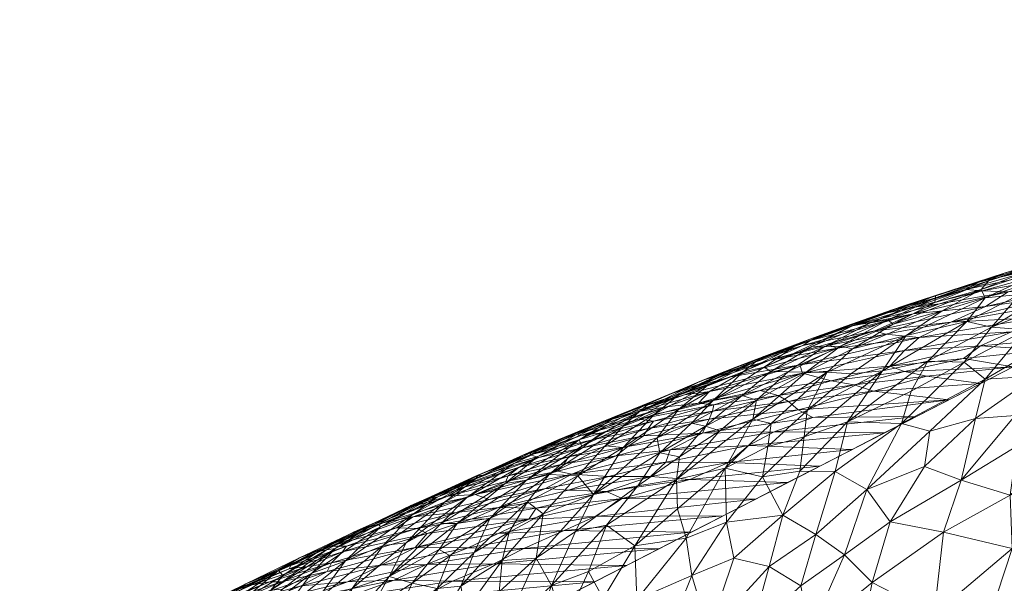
# Model space of a CAD drawing. Header units: millimetres. Extents: x -86 to 86, y 0 to 222.
# Tile 22 of 77: x -70.61 to -68.09, y 81.47 to 82.92. Entities that reach past the tile are written whole.
import ezdxf

# ---------------------------------------------------------------- set-up
doc = ezdxf.new("R2010")
doc.units = ezdxf.units.MM
doc.layers.add('A-GENM', color=13, linetype='Continuous')

# ---------------------------------------------------------------- blocks, each defined once
blk = doc.blocks.new('Model_FFAS1704-101GL0BF0 - Model_FFAS1704-101GL0BF0-430332-Preview')
at = {"layer": 'A-GENM', "lineweight": 9}
mesh = blk.add_polyface(dxfattribs=at)
corners = [(-50, 82.9163, -94.0929), (-58.4509, 82.9081, -93.8911), (-62.5332, 82.8681, -92.8983), (-65.1279, 82.7383, -89.6781), (-67.9837, 82.0689, -73.0659), (-70.6282, 80.7111, -39.3748), (-71.5565, 79.3497, -5.5958), (-71.0874, 78.6695, 11.2838), (-67.7338, 78.3646, 18.8487), (-59.9801, 78.2414, 21.9059), (-43.0921, 78.2284, 22.228), (-34.8571, 78.2977, 20.5077), (-29.5544, 78.5479, 14.3007), (-28.572, 79.9063, -19.4063), (-33.9624, 82.6196, -86.7308), (-36.9746, 82.8548, -92.5672), (-43.4066, 82.913, -94.0111)]
mesh.append_faces([[corners[k] for k in face] for face in [(12, 10, 11)]], dxfattribs={"vtx0": -1})
mesh.append_faces([[corners[k] for k in face] for face in [(1, 3, 0), (13, 6, 12)]], dxfattribs={"vtx0": -1, "vtx1": -1})
mesh.append_faces([[corners[k] for k in face] for face in [(0, 4, 14), (6, 10, 12)]], dxfattribs={"vtx0": -1, "vtx1": -1, "vtx2": -1})
mesh.append_faces([[corners[k] for k in face] for face in [(0, 3, 4), (13, 5, 6), (6, 9, 10), (5, 13, 14)]], dxfattribs={"vtx0": -1, "vtx2": -1})
mesh.append_faces([[corners[k] for k in face] for face in [(8, 9, 7)]], dxfattribs={"vtx1": -1})
mesh.append_faces([[corners[k] for k in face] for face in [(16, 0, 14), (4, 5, 14), (6, 7, 9)]], dxfattribs={"vtx1": -1, "vtx2": -1})
mesh.append_faces([[corners[k] for k in face] for face in [(1, 2, 3), (14, 15, 16)]], dxfattribs={"vtx2": -1})
mesh = blk.add_polyface(dxfattribs=at)
corners = [(-68.1378, 82.2034, -82.3864), (-67.9416, 82.2712, -83.3768), (-68.0495, 82.2116, -83.2038), (-67.7236, 82.369, -83.2637), (-67.9521, 82.2899, -82.7805), (-67.97, 82.2962, -82.1747), (-67.7297, 82.3693, -82.536), (-67.9406, 82.3106, -81.7506), (-68.1484, 82.2248, -81.7722), (-68.0152, 82.2865, -80.4844), (-68.0891, 82.2662, -80.8079), (-68.2657, 82.2096, -79.6906), (-68.1297, 82.247, -81.2384), (-67.7864, 82.3498, -81.6502), (-67.881, 82.2694, -78.5619), (-68.1456, 82.2214, -78.0079), (-68.0794, 82.2188, -77.5148), (-68.3203, 82.179, -77.5387), (-68.2549, 82.1878, -77.2993), (-67.9623, 82.206, -76.7379), (-68.2266, 82.1408, -75.3457), (-67.897, 82.199, -76.4341), (-68.1374, 82.1813, -76.4101), (-67.8701, 82.2399, -77.5841), (-68.0024, 82.1528, -75.2659), (-67.9198, 82.2079, -84.3786), (-68.1218, 82.1284, -83.4162), (-67.946, 82.2351, -83.8783), (-68.248, 82.1695, -81.6723), (-67.7819, 82.3395, -83.67), (-68.2659, 82.2028, -80.3656), (-68.1555, 82.2433, -79.5815), (-67.9927, 82.2814, -79.7158), (-67.736, 82.3485, -81.0135), (-67.9373, 82.2783, -79.1425), (-68.1878, 82.2245, -78.6151), (-67.7044, 82.2823, -78.5592), (-68.323, 82.1619, -76.638), (-68.2674, 82.1915, -80.8442), (-67.8625, 82.1867, -84.9635), (-68.0327, 82.1208, -84.1698), (-68.1851, 82.1428, -82.7209), (-67.7958, 82.2807, -84.6343), (-67.799, 82.3071, -84.2263), (-68.3791, 82.1716, -78.4452), (-68.3406, 82.1066, -81.5633)]
mesh.append_faces([[corners[k] for k in face] for face in [(0, 1, 2), (3, 4, 5), (6, 5, 7), (5, 4, 8), (9, 10, 11), (12, 5, 8), (10, 9, 13), (14, 15, 16), (17, 18, 15), (19, 20, 21), (22, 23, 16), (24, 21, 20), (4, 0, 8), (25, 26, 27), (27, 2, 1), (0, 4, 1), (28, 8, 0), (29, 1, 4), (7, 5, 12), (10, 7, 12), (7, 10, 13), (12, 30, 10), (10, 30, 11), (9, 31, 32), (32, 33, 9), (31, 9, 11), (34, 35, 15), (35, 34, 32), (34, 15, 14), (31, 35, 32), (15, 18, 16), (14, 16, 36), (22, 16, 37), (36, 16, 23), (38, 30, 12), (8, 38, 12), (19, 23, 22), (20, 19, 22), (25, 39, 40), (26, 41, 2), (42, 25, 27), (1, 43, 27), (35, 31, 44), (35, 17, 15), (16, 18, 37), (0, 45, 28), (26, 2, 27), (0, 2, 41)]], dxfattribs={"vtx0": -1, "vtx1": -1, "vtx2": -1})
mesh = blk.add_polyface(dxfattribs=at)
corners = [(-68.2854, 82.0407, -82.694), (-68.4909, 81.8849, -81.8491), (-68.4012, 82.016, -81.851), (-68.3791, 82.1716, -78.4452), (-68.3439, 82.1837, -79.0216), (-68.4751, 82.1334, -78.7182), (-68.5377, 82.082, -74.7148), (-68.3938, 82.1101, -74.9377), (-68.4213, 82.119, -75.4582), (-68.3447, 82.068, -73.3652), (-68.6068, 82.0101, -72.2992), (-68.3824, 82.0283, -72.2651), (-68.5334, 81.9907, -71.4503), (-68.3448, 82.014, -71.8135), (-68.1499, 82.0802, -73.4266), (-68.5509, 82.0775, -79.3044), (-68.4325, 82.1394, -79.5421), (-68.3878, 82.1467, -80.1625), (-68.5091, 82.079, -79.9113), (-68.483, 82.0088, -81.1234), (-68.3406, 82.1066, -81.5633), (-68.5432, 82.0127, -80.4493), (-68.4785, 82.0724, -80.4341), (-68.5861, 82.0935, -76.1191), (-68.323, 82.1619, -76.638), (-68.4822, 82.1304, -76.8824), (-68.6062, 82.0811, -75.5187), (-68.3203, 82.179, -77.5387), (-68.1878, 82.2245, -78.6151), (-68.3918, 82.1639, -77.7686), (-68.4953, 82.131, -77.7454), (-68.2266, 82.1408, -75.3457), (-68.3073, 82.1014, -74.3108), (-68.1374, 82.1813, -76.4101), (-68.6137, 82.0315, -73.1172), (-68.518, 82.0745, -74.2474), (-68.3739, 82.136, -80.664), (-68.2659, 82.2028, -80.3656), (-68.1851, 82.1428, -82.7209), (-68.248, 82.1695, -81.6723), (-68.1484, 82.2248, -81.7722), (-68.2674, 82.1915, -80.8442), (-68.2657, 82.2096, -79.6906), (-68.3278, 81.9637, -82.795), (-68.1923, 82.0382, -83.4584), (-68.1555, 82.2433, -79.5815), (-68.2549, 82.1878, -77.2993), (-68.194, 82.0474, -72.5814), (-68.4743, 81.9803, -71.0391), (-68.2875, 82.0025, -71.4583), (-68.4244, 81.9641, -70.538), (-68.1489, 81.984, -70.9602)]
mesh.append_faces([[corners[k] for k in face] for face in [(0, 1, 2), (3, 4, 5), (6, 7, 8), (9, 10, 11), (12, 13, 11), (9, 11, 14), (15, 16, 17), (17, 18, 15), (2, 19, 20), (21, 22, 20), (23, 24, 25), (24, 26, 8), (27, 28, 29), (29, 3, 30), (31, 7, 32), (31, 33, 8), (24, 8, 33), (32, 34, 9), (34, 32, 35), (18, 36, 22), (37, 17, 16), (20, 38, 2), (39, 36, 40), (41, 40, 36), (5, 42, 16), (17, 41, 36), (42, 37, 16), (29, 28, 3), (18, 17, 36), (22, 36, 39), (37, 41, 17), (27, 29, 25), (43, 0, 44), (38, 0, 2), (4, 45, 42), (46, 25, 24), (25, 46, 27), (11, 13, 47), (13, 12, 48), (49, 13, 48), (48, 50, 49), (51, 49, 50), (7, 6, 35), (32, 7, 35), (8, 7, 31), (20, 19, 21), (39, 20, 22), (45, 4, 3), (42, 5, 4)]], dxfattribs={"vtx0": -1, "vtx1": -1, "vtx2": -1})
mesh = blk.add_polyface(dxfattribs=at)
corners = [(-67.5006, 81.9145, -87.6769), (-67.4033, 81.8419, -88.1652), (-67.6587, 81.8094, -87.1315), (-67.3948, 82.1605, -87.6304), (-67.5282, 82.0062, -87.4051), (-67.5686, 82.1139, -86.9636), (-68.0615, 81.9018, -84.8622), (-68.2, 81.7358, -84.3629), (-68.1631, 81.8939, -84.2396), (-67.8363, 82.0439, -85.7809), (-68.0082, 82.0028, -84.8903), (-67.9702, 82.0927, -84.7665), (-67.7927, 82.1697, -85.5227), (-67.8625, 82.1867, -84.9635), (-68.0024, 82.1528, -75.2659), (-68.0703, 82.1158, -74.3188), (-67.6267, 82.1525, -75.1425), (-68.1499, 82.0802, -73.4266), (-68.3447, 82.068, -73.3652), (-68.0663, 82.0264, -72.0131), (-68.2875, 82.0025, -71.4583), (-68.1489, 81.984, -70.9602), (-68.2266, 82.1408, -75.3457), (-68.3073, 82.1014, -74.3108), (-68.1383, 81.9951, -84.0579), (-68.353, 81.8814, -82.9524), (-68.1923, 82.0382, -83.4584), (-67.9389, 81.9354, -85.5034), (-68.0327, 82.1208, -84.1698), (-68.2854, 82.0407, -82.694), (-68.1851, 82.1428, -82.7209), (-68.1218, 82.1284, -83.4162), (-68.1378, 82.2034, -82.3864), (-68.3406, 82.1066, -81.5633), (-67.7291, 81.893, -86.6872), (-67.7803, 81.9717, -86.2789), (-68.0571, 81.8231, -85.0656), (-67.8957, 81.8606, -85.9), (-67.8052, 82.1107, -74.1042), (-67.9837, 82.0689, -73.0659), (-68.3824, 82.0283, -72.2651), (-68.194, 82.0474, -72.5814), (-67.5351, 82.1872, -86.8817), (-67.7009, 82.1575, -86.1238), (-68.28, 81.8617, -83.5446), (-67.9198, 82.2079, -84.3786), (-68.3448, 82.014, -71.8135)]
mesh.append_faces([[corners[k] for k in face] for face in [(19, 20, 21), (38, 17, 39)]], dxfattribs={"vtx0": -1, "vtx1": -1})
mesh.append_faces([[corners[k] for k in face] for face in [(0, 1, 2), (3, 4, 5), (6, 7, 8), (9, 10, 11), (12, 11, 13), (14, 15, 16), (17, 15, 18), (14, 22, 23), (23, 18, 15), (24, 25, 26), (27, 10, 9), (24, 26, 28), (29, 30, 31), (11, 28, 13), (32, 30, 33), (34, 4, 0), (5, 4, 35), (5, 35, 9), (36, 27, 37), (23, 15, 14), (17, 38, 15), (17, 40, 41), (3, 5, 42), (9, 12, 43), (12, 9, 11), (24, 11, 10), (11, 24, 28), (10, 8, 24), (44, 24, 8), (31, 28, 26), (29, 31, 26), (10, 27, 6), (31, 45, 28), (5, 43, 42), (19, 46, 20), (19, 41, 46), (17, 41, 39), (5, 9, 43), (27, 9, 35), (37, 27, 35), (27, 36, 6), (34, 37, 35), (4, 34, 35), (10, 6, 8), (34, 0, 2)]], dxfattribs={"vtx0": -1, "vtx1": -1, "vtx2": -1})
mesh.append_faces([[corners[k] for k in face] for face in [(41, 19, 39)]], dxfattribs={"vtx0": -1, "vtx2": -1})
mesh.append_faces([[corners[k] for k in face] for face in [(38, 16, 15)]], dxfattribs={"vtx1": -1, "vtx2": -1})
mesh = blk.add_polyface(dxfattribs=at)
corners = [(-68.6907, 82.0436, -74.3995), (-68.4213, 82.119, -75.4582), (-68.6062, 82.0811, -75.5187), (-68.518, 82.0745, -74.2474), (-68.7908, 82.0005, -73.2399), (-68.6137, 82.0315, -73.1172), (-68.8587, 81.9934, -74.4611), (-68.7278, 82.0436, -75.3907), (-68.5861, 82.0935, -76.1191), (-68.778, 82.0253, -75.6694), (-68.6068, 82.0101, -72.2992), (-68.3447, 82.068, -73.3652), (-68.4822, 82.1304, -76.8824), (-68.3918, 82.1639, -77.7686), (-68.5882, 82.0973, -77.0501), (-68.9406, 81.9588, -73.3567), (-68.5377, 82.082, -74.7148), (-68.8669, 81.9902, -74.9413), (-68.9096, 81.9546, -72.2294), (-68.8457, 81.9629, -71.9153), (-68.7153, 81.9653, -71.2002), (-68.5334, 81.9907, -71.4503), (-68.5091, 82.079, -79.9113), (-68.5977, 82.0123, -79.8182), (-68.6439, 82.0134, -79.2036), (-68.7249, 81.9409, -79.1474), (-68.6882, 82.0141, -78.5428), (-68.7053, 82.0254, -77.9702), (-68.5808, 82.0791, -78.7159), (-68.4751, 82.1334, -78.7182), (-68.6279, 82.0782, -77.5103), (-68.3791, 82.1716, -78.4452), (-68.836, 81.9398, -77.6863), (-68.4325, 82.1394, -79.5421), (-68.5509, 82.0775, -79.3044), (-68.7588, 82.0136, -77.2556), (-68.8493, 81.9795, -76.4532), (-68.7235, 82.042, -76.7546), (-68.7058, 82.0528, -76.3517), (-68.4785, 82.0724, -80.4341), (-68.5432, 82.0127, -80.4493), (-68.7611, 81.9528, -78.5401), (-68.4953, 82.131, -77.7454), (-68.9246, 81.9533, -75.6451), (-68.3824, 82.0283, -72.2651), (-68.323, 82.1619, -76.638)]
mesh.append_faces([[corners[k] for k in face] for face in [(0, 1, 2), (3, 4, 5), (0, 2, 6), (7, 8, 9), (5, 10, 11), (12, 13, 14), (0, 15, 4), (3, 0, 4), (0, 16, 1), (9, 17, 7), (4, 18, 5), (10, 5, 19), (10, 20, 21), (22, 23, 24), (25, 24, 23), (26, 27, 28), (29, 30, 31), (26, 32, 27), (28, 33, 34), (35, 36, 37), (27, 30, 29), (38, 14, 37), (23, 39, 40), (22, 24, 34), (26, 34, 24), (34, 26, 28), (24, 41, 26), (27, 29, 28), (33, 28, 29), (22, 39, 23), (13, 42, 14), (37, 14, 30), (12, 14, 38), (43, 9, 38), (35, 37, 30), (43, 38, 37), (38, 9, 8), (10, 21, 44), (5, 18, 19), (7, 6, 2), (6, 7, 17), (8, 7, 2), (45, 8, 2), (8, 12, 38), (0, 3, 16), (30, 27, 35), (35, 27, 32), (31, 30, 42), (30, 14, 42)]], dxfattribs={"vtx0": -1, "vtx1": -1, "vtx2": -1})
mesh = blk.add_polyface(dxfattribs=at)
corners = [(-68.8556, 81.8744, -78.2844), (-68.9222, 81.7958, -78.2027), (-68.9731, 81.8062, -77.5242), (-68.9406, 81.9588, -73.3567), (-68.8587, 81.9934, -74.4611), (-69.0812, 81.9006, -73.4249), (-68.8187, 81.8621, -78.8305), (-68.8372, 81.9123, -69.8814), (-69.0024, 81.8686, -69.1268), (-68.8465, 81.8923, -69.2498), (-68.9893, 81.8869, -69.7647), (-68.8343, 81.9287, -70.4462), (-69.0265, 81.8925, -70.3375), (-68.9796, 81.8447, -77.0338), (-69.1428, 81.6988, -76.3792), (-68.9985, 81.9337, -74.3001), (-69.1986, 81.7512, -65.9068), (-68.9573, 81.782, -66.1755), (-68.9461, 81.8136, -67.0789), (-68.6794, 81.8595, -67.9542), (-68.8633, 81.8565, -68.1719), (-68.8738, 81.9328, -70.8316), (-68.7908, 82.0005, -73.2399), (-69.0179, 81.9243, -72.2645), (-68.9556, 81.9234, -71.1059), (-68.7453, 81.8248, -67.0841), (-68.7964, 81.7813, -65.9705), (-68.6907, 82.0436, -74.3995), (-68.8669, 81.9902, -74.9413), (-69.0261, 81.9108, -74.7949), (-68.9246, 81.9533, -75.6451), (-68.8493, 81.9795, -76.4532), (-68.9862, 81.9046, -75.8998), (-69.1148, 81.886, -71.5717), (-68.9096, 81.9546, -72.2294), (-68.7588, 82.0136, -77.2556), (-68.9246, 81.9169, -76.7188), (-68.836, 81.9398, -77.6863), (-68.8919, 81.8821, -77.7418), (-69.0665, 81.8195, -76.1478), (-68.7345, 81.8921, -79.5058), (-68.9302, 81.7372, -78.5002), (-68.7611, 81.9528, -78.5401), (-69.0674, 81.8735, -75.1173), (-68.778, 82.0253, -75.6694), (-68.7235, 82.042, -76.7546), (-69.0845, 81.7983, -67.0258), (-69.0549, 81.8224, -67.7232), (-69.0147, 81.8496, -68.4897), (-68.8457, 81.9629, -71.9153), (-69.0312, 81.9108, -71.4616)]
mesh.append_faces([[corners[k] for k in face] for face in [(0, 1, 2), (3, 4, 5), (0, 6, 1), (7, 8, 9), (10, 11, 12), (13, 2, 14), (15, 5, 4), (16, 17, 18), (19, 20, 18), (12, 11, 21), (22, 3, 23), (24, 12, 21), (25, 18, 17), (25, 17, 26), (3, 27, 4), (28, 29, 15), (30, 31, 32), (23, 33, 34), (35, 36, 31), (35, 37, 36), (0, 2, 38), (37, 13, 36), (39, 36, 13), (36, 39, 32), (40, 41, 6), (1, 6, 41), (13, 37, 38), (42, 0, 38), (30, 43, 29), (29, 44, 30), (30, 32, 43), (36, 32, 31), (13, 38, 2), (42, 38, 37), (45, 31, 30), (18, 20, 46), (47, 46, 20), (20, 48, 47), (9, 8, 48), (10, 8, 7), (20, 9, 48), (11, 10, 7), (24, 21, 49), (50, 24, 49), (34, 50, 49), (50, 34, 33), (22, 23, 34), (28, 15, 4), (29, 28, 44)]], dxfattribs={"vtx0": -1, "vtx1": -1, "vtx2": -1})
mesh = blk.add_polyface(dxfattribs=at)
corners = [(-68.5948, 81.9143, -80.7591), (-68.4012, 82.016, -81.851), (-68.6026, 81.8468, -81.0715), (-68.3969, 81.8567, -67.8017), (-68.7453, 81.8248, -67.0841), (-68.4795, 81.8143, -66.7489), (-68.8465, 81.8923, -69.2498), (-68.8633, 81.8565, -68.1719), (-68.6176, 81.9165, -69.4489), (-68.8343, 81.9287, -70.4462), (-68.6694, 81.953, -70.6373), (-68.7153, 81.9653, -71.2002), (-68.6423, 81.9377, -70.1029), (-68.4244, 81.9641, -70.538), (-68.4743, 81.9803, -71.0391), (-68.5334, 81.9907, -71.4503), (-68.58, 81.8964, -68.8574), (-68.2316, 81.9416, -69.9074), (-68.8372, 81.9123, -69.8814), (-68.4909, 81.8849, -81.8491), (-68.6794, 81.8595, -67.9542), (-68.3142, 81.8991, -68.8545), (-68.9461, 81.8136, -67.0789), (-68.8738, 81.9328, -70.8316), (-68.6068, 82.0101, -72.2992), (-68.8457, 81.9629, -71.9153), (-68.1489, 81.984, -70.9602), (-68.353, 81.8814, -82.9524), (-68.5228, 81.7577, -82.0695), (-68.696, 81.8219, -80.3494), (-68.6875, 81.8812, -80.0758), (-68.5432, 82.0127, -80.4493), (-68.483, 82.0088, -81.1234), (-68.7249, 81.9409, -79.1474), (-68.8187, 81.8621, -78.8305), (-68.8556, 81.8744, -78.2844), (-68.7345, 81.8921, -79.5058), (-68.5977, 82.0123, -79.8182), (-68.7611, 81.9528, -78.5401), (-68.836, 81.9398, -77.6863), (-68.6882, 82.0141, -78.5428), (-68.6439, 82.0134, -79.2036), (-68.1923, 82.0382, -83.4584), (-68.3278, 81.9637, -82.795), (-68.28, 81.8617, -83.5446), (-68.4414, 81.7117, -82.7948), (-68.2854, 82.0407, -82.694), (-68.6135, 81.7592, -81.3382), (-68.8048, 81.7666, -79.6002), (-68.1383, 81.9951, -84.0579)]
mesh.append_faces([[corners[k] for k in face] for face in [(3, 4, 5), (21, 20, 3), (26, 13, 17)]], dxfattribs={"vtx0": -1, "vtx1": -1})
mesh.append_faces([[corners[k] for k in face] for face in [(0, 1, 2), (6, 7, 8), (9, 10, 11), (12, 13, 14), (14, 15, 10), (16, 17, 8), (18, 6, 12), (1, 19, 2), (3, 20, 4), (16, 20, 21), (7, 20, 16), (22, 4, 20), (23, 24, 25), (7, 16, 8), (27, 28, 19), (29, 0, 2), (0, 30, 31), (0, 32, 1), (33, 34, 35), (31, 36, 37), (33, 37, 36), (34, 33, 36), (38, 33, 35), (39, 40, 38), (33, 38, 41), (29, 30, 0), (42, 27, 43), (27, 44, 45), (27, 19, 43), (19, 46, 43), (12, 14, 10), (6, 8, 12), (8, 17, 13), (8, 13, 12), (10, 9, 18), (9, 11, 23), (12, 10, 18), (11, 10, 15), (24, 23, 11), (47, 2, 19), (30, 48, 36), (48, 30, 29), (31, 30, 36), (0, 31, 32), (49, 44, 27)]], dxfattribs={"vtx0": -1, "vtx1": -1, "vtx2": -1})
mesh.append_faces([[corners[k] for k in face] for face in [(16, 21, 17)]], dxfattribs={"vtx0": -1, "vtx2": -1})
mesh = blk.add_polyface(dxfattribs=at)
corners = [(-69.0665, 81.8195, -76.1478), (-69.1126, 81.8236, -75.3772), (-68.9862, 81.9046, -75.8998), (-69.2828, 81.7938, -68.3265), (-69.3053, 81.8011, -69.3215), (-69.4267, 81.7482, -68.1456), (-68.9893, 81.8869, -69.7647), (-69.1214, 81.857, -69.6226), (-69.1462, 81.8394, -69.0204), (-68.9556, 81.9234, -71.1059), (-69.0312, 81.9108, -71.4616), (-69.1852, 81.8537, -70.5981), (-69.1731, 81.8226, -74.3207), (-69.3146, 81.7356, -73.5366), (-69.1798, 81.8393, -73.6772), (-69.3039, 81.8062, -69.8713), (-69.1753, 81.8505, -70.0675), (-69.0812, 81.9006, -73.4249), (-69.2856, 81.7963, -72.5824), (-69.1506, 81.8736, -72.4105), (-68.9406, 81.9588, -73.3567), (-69.3336, 81.7687, -67.6413), (-69.2073, 81.7953, -67.6011), (-69.1711, 81.8186, -68.3007), (-69.2345, 81.7588, -66.3508), (-69.0845, 81.7983, -67.0258), (-69.2179, 81.7774, -66.9567), (-69.0024, 81.8686, -69.1268), (-69.4462, 81.738, -70.3559), (-69.3221, 81.8005, -70.5174), (-69.2314, 81.8398, -71.3631), (-69.0549, 81.8224, -67.7232), (-69.3469, 81.7788, -71.5438), (-68.9985, 81.9337, -74.3001), (-69.0179, 81.9243, -72.2645), (-69.0674, 81.8735, -75.1173), (-69.2565, 81.7507, -74.2526), (-69.1148, 81.886, -71.5717), (-69.0261, 81.9108, -74.7949), (-69.1831, 81.7469, -75.4053), (-68.9796, 81.8447, -77.0338), (-69.1428, 81.6988, -76.3792), (-69.1986, 81.7512, -65.9068), (-68.9461, 81.8136, -67.0789), (-69.0147, 81.8496, -68.4897), (-69.0265, 81.8925, -70.3375), (-69.3697, 81.7271, -72.7043)]
mesh.append_faces([[corners[k] for k in face] for face in [(0, 1, 2), (3, 4, 5), (6, 7, 8), (9, 10, 11), (12, 13, 14), (15, 4, 16), (17, 18, 19), (17, 19, 20), (21, 22, 23), (24, 25, 26), (8, 23, 27), (27, 6, 8), (15, 16, 11), (28, 29, 30), (25, 31, 26), (19, 32, 30), (32, 19, 18), (17, 33, 14), (34, 19, 30), (19, 34, 20), (35, 1, 36), (17, 14, 18), (37, 11, 10), (12, 14, 38), (39, 1, 0), (40, 41, 0), (37, 29, 11), (3, 21, 23), (35, 12, 38), (2, 1, 35), (36, 12, 35), (26, 31, 22), (25, 42, 43), (44, 23, 22), (44, 22, 31), (27, 23, 44), (3, 23, 8), (4, 3, 8), (7, 6, 45), (16, 9, 11), (16, 7, 45), (4, 8, 7), (7, 16, 4), (9, 16, 45), (29, 15, 11), (14, 46, 18), (14, 33, 38), (34, 30, 37), (37, 30, 29)]], dxfattribs={"vtx0": -1, "vtx1": -1, "vtx2": -1})
mesh = blk.add_polyface(dxfattribs=at)
corners = [(-68.6448, 81.7294, -64.6432), (-69.069, 81.6884, -63.7281), (-68.7274, 81.687, -63.5903), (-68.4795, 81.8143, -66.7489), (-68.7964, 81.7813, -65.9705), (-68.5621, 81.7718, -65.696), (-68.7829, 81.5355, -80.5469), (-68.6919, 81.5144, -81.3105), (-68.8468, 81.3452, -80.3265), (-68.5228, 81.7577, -82.0695), (-68.6568, 81.6462, -81.3183), (-68.6135, 81.7592, -81.3382), (-68.8956, 81.7377, -64.8917), (-68.7453, 81.8248, -67.0841), (-68.6112, 81.4646, -81.989), (-68.7379, 81.3505, -81.1725), (-68.3818, 81.629, -83.3648), (-68.4989, 81.5444, -82.6869), (-68.4414, 81.7117, -82.7948), (-68.3971, 81.1695, -83.6273), (-68.2687, 81.3913, -84.3237), (-68.194, 81.1704, -84.8406), (-68.8519, 81.1878, -80.4237), (-68.5725, 81.5963, -82.0731), (-68.7092, 81.7442, -80.5783), (-68.8048, 81.7666, -79.6002), (-68.9302, 81.7372, -78.5002), (-68.7345, 81.8921, -79.5058), (-68.4615, 81.3089, -83.1592), (-68.245, 81.6021, -84.2813), (-68.428, 81.4737, -83.2538), (-68.2, 81.7358, -84.3629), (-68.7402, 81.1908, -81.2727), (-68.8014, 81.6277, -80.1653), (-68.5882, 81.3431, -82.274), (-68.353, 81.8814, -82.9524), (-68.2937, 81.7711, -83.6871), (-68.5244, 81.1401, -82.8101), (-68.6449, 81.1105, -81.992), (-68.6026, 81.8468, -81.0715), (-68.4909, 81.8849, -81.8491), (-68.696, 81.8219, -80.3494), (-68.28, 81.8617, -83.5446)]
mesh.append_faces([[corners[k] for k in face] for face in [(0, 1, 2), (3, 4, 5), (5, 12, 0)]], dxfattribs={"vtx0": -1, "vtx1": -1})
mesh.append_faces([[corners[k] for k in face] for face in [(6, 7, 8), (9, 10, 11), (5, 4, 12), (13, 4, 3), (14, 15, 7), (7, 6, 10), (16, 17, 18), (19, 20, 21), (22, 8, 15), (23, 17, 14), (24, 11, 10), (25, 26, 27), (28, 20, 19), (29, 20, 30), (16, 29, 30), (29, 16, 31), (32, 22, 15), (25, 24, 33), (9, 18, 23), (9, 23, 10), (7, 10, 23), (10, 6, 33), (14, 17, 34), (8, 7, 15), (35, 18, 9), (16, 18, 36), (16, 36, 31), (17, 16, 30), (17, 30, 34), (18, 17, 23), (37, 28, 19), (32, 34, 38), (15, 14, 34), (7, 23, 14), (39, 11, 24), (40, 9, 11), (34, 32, 15), (38, 34, 37), (28, 34, 30), (34, 28, 37), (20, 28, 30), (10, 33, 24), (41, 39, 24), (24, 25, 41), (18, 42, 36)]], dxfattribs={"vtx0": -1, "vtx1": -1, "vtx2": -1})
mesh = blk.add_polyface(dxfattribs=at)
corners = [(-67.9771, 81.4743, -85.9003), (-68.0691, 81.5609, -85.3489), (-67.8423, 81.5838, -86.4981), (-68.3657, 81.0197, -83.8411), (-68.0965, 80.8862, -84.2581), (-68.2112, 80.8581, -83.5583), (-67.4392, 81.5003, -88.2645), (-67.3335, 81.3011, -88.7364), (-67.5964, 81.2318, -87.7118), (-67.6986, 81.4296, -87.2354), (-67.8168, 81.2456, -86.7606), (-67.6587, 81.8094, -87.1315), (-67.5768, 81.6485, -87.631), (-68.245, 81.6021, -84.2813), (-68.2687, 81.3913, -84.3237), (-68.194, 81.1704, -84.8406), (-67.9818, 80.9144, -84.9579), (-68.1496, 78.352, 18.9419), (-68.0298, 78.3641, 18.8114), (-68.5563, 78.3787, 18.3887), (-68.153, 78.4027, 17.9031), (-67.9101, 81.7468, -85.9995), (-67.7291, 81.893, -86.6872), (-67.8957, 81.8606, -85.9), (-68.0738, 81.697, -85.1749), (-68.0571, 81.8231, -85.0656), (-67.4033, 81.8419, -88.1652), (-67.8608, 81.4081, -86.5083), (-67.9937, 81.3173, -85.8853), (-67.9713, 81.1324, -86.0344), (-67.4083, 81.055, -88.4567), (-67.523, 81.0268, -87.7569), (-67.6377, 80.9987, -87.0571), (-67.7524, 80.9706, -86.3574), (-67.8671, 80.9425, -85.6576), (-68.1266, 81.3839, -85.1493), (-68.28, 81.8617, -83.5446), (-68.1631, 81.8939, -84.2396), (-68.2937, 81.7711, -83.6871), (-67.7338, 78.3646, 18.8487), (-68.2, 81.7358, -84.3629), (-68.0615, 81.9018, -84.8622)]
mesh.append_faces([[corners[k] for k in face] for face in [(4, 15, 16), (33, 10, 32), (20, 18, 39), (32, 8, 31)]], dxfattribs={"vtx0": -1, "vtx1": -1})
mesh.append_faces([[corners[k] for k in face] for face in [(0, 1, 2), (6, 7, 8), (9, 8, 10), (11, 12, 2), (13, 1, 14), (17, 18, 19), (18, 20, 19), (15, 4, 3), (11, 2, 21), (22, 21, 23), (23, 24, 25), (12, 11, 26), (12, 6, 9), (2, 12, 9), (0, 27, 28), (2, 1, 21), (8, 9, 6), (29, 15, 28), (24, 21, 1), (28, 10, 29), (10, 28, 27), (8, 32, 10), (10, 33, 29), (29, 34, 15), (15, 14, 35), (1, 0, 35), (36, 37, 38), (23, 21, 24), (21, 22, 11), (40, 41, 25), (27, 2, 9), (35, 0, 28), (15, 35, 28), (1, 35, 14), (2, 27, 0), (10, 27, 9), (1, 13, 24), (40, 24, 13), (37, 40, 38), (24, 40, 25)]], dxfattribs={"vtx0": -1, "vtx1": -1, "vtx2": -1})
mesh.append_faces([[corners[k] for k in face] for face in [(3, 4, 5), (8, 30, 31), (15, 34, 16)]], dxfattribs={"vtx0": -1, "vtx2": -1})
mesh.append_faces([[corners[k] for k in face] for face in [(33, 34, 29)]], dxfattribs={"vtx1": -1, "vtx2": -1})
mesh = blk.add_polyface(dxfattribs=at)
corners = [(-69.5253, 81.6791, -70.6109), (-69.3469, 81.7788, -71.5438), (-69.4676, 81.6917, -71.5593), (-69.4464, 81.6994, -65.5066), (-69.4105, 81.6866, -64.6948), (-69.1986, 81.7512, -65.9068), (-69.6058, 81.6415, -64.4957), (-69.2856, 81.7963, -72.5824), (-69.4458, 81.7458, -69.0536), (-69.3053, 81.8011, -69.3215), (-69.3039, 81.8062, -69.8713), (-69.2178, 81.6066, -61.6758), (-69.3871, 81.5992, -61.7267), (-69.4647, 81.5627, -60.8294), (-69.5693, 81.5988, -62.3762), (-69.6, 81.5634, -61.2922), (-69.3086, 81.6356, -62.624), (-69.4541, 81.6363, -63.1151), (-69.2898, 81.664, -63.4267), (-69.495, 81.6528, -63.9479), (-69.4267, 81.7482, -68.1456), (-69.3615, 81.7467, -66.8483), (-69.3336, 81.7687, -67.6413), (-69.4778, 81.7166, -66.8834), (-69.6079, 81.6467, -69.5908), (-69.4462, 81.738, -70.3559), (-69.6185, 81.6651, -66.6217), (-69.4999, 81.7153, -67.3832), (-69.3868, 81.666, -63.8278), (-69.2661, 81.7141, -64.942), (-69.5701, 81.689, -68.2658), (-69.5613, 81.6892, -68.9167), (-69.3697, 81.7271, -72.7043), (-69.4079, 81.6384, -73.4354), (-69.5104, 81.5421, -72.9353), (-69.5392, 81.5577, -72.3929), (-69.493, 81.6246, -72.313), (-69.3146, 81.7356, -73.5366), (-69.3221, 81.8005, -70.5174), (-69.4396, 81.7477, -69.6684), (-69.2314, 81.8398, -71.3631), (-69.312, 81.6798, -74.3509), (-69.4487, 81.5506, -73.6834), (-69.3591, 81.6021, -74.4396), (-69.5958, 81.6118, -63.041), (-69.5169, 81.6944, -66.1631), (-69.2828, 81.7938, -68.3265), (-69.3674, 81.7327, -66.2558), (-69.6117, 81.6706, -67.3907), (-69.2345, 81.7588, -66.3508), (-69.5438, 81.6923, -69.4787), (-69.5334, 81.6249, -71.6382)]
mesh.append_faces([[corners[k] for k in face] for face in [(0, 1, 2), (3, 4, 5), (6, 4, 3), (2, 1, 7), (8, 9, 10), (11, 12, 13), (14, 15, 16), (17, 16, 18), (6, 19, 4), (16, 15, 12), (15, 13, 12), (20, 9, 8), (21, 22, 23), (0, 24, 25), (26, 23, 27), (17, 18, 28), (29, 4, 19), (30, 8, 31), (32, 2, 7), (33, 34, 35), (0, 25, 1), (36, 32, 37), (38, 25, 39), (1, 25, 40), (33, 41, 42), (34, 33, 42), (36, 37, 33), (10, 38, 39), (33, 35, 36), (42, 41, 43), (19, 44, 28), (21, 23, 45), (22, 46, 27), (47, 45, 3), (22, 27, 23), (48, 27, 20), (45, 47, 21), (3, 49, 47), (27, 46, 20), (8, 10, 39), (31, 8, 39), (20, 8, 30), (50, 31, 39), (25, 50, 39), (29, 19, 28), (44, 17, 28), (16, 17, 14), (32, 51, 2), (32, 36, 51)]], dxfattribs={"vtx0": -1, "vtx1": -1, "vtx2": -1})
mesh = blk.add_polyface(dxfattribs=at)
corners = [(-69.2719, 81.6497, -75.171), (-69.1428, 81.6988, -76.3792), (-69.2897, 81.536, -75.6824), (-69.1096, 81.7071, -64.301), (-68.8956, 81.7377, -64.8917), (-68.9969, 81.7452, -65.1986), (-69.2179, 81.7774, -66.9567), (-69.2073, 81.7953, -67.6011), (-69.3615, 81.7467, -66.8483), (-69.069, 81.6884, -63.7281), (-69.3086, 81.6356, -62.624), (-69.1388, 81.643, -62.5752), (-68.7274, 81.687, -63.5903), (-69.1831, 81.7469, -75.4053), (-69.312, 81.6798, -74.3509), (-68.8101, 81.6445, -62.5375), (-69.2178, 81.6066, -61.6758), (-69.2898, 81.664, -63.4267), (-69.3868, 81.666, -63.8278), (-69.2345, 81.7588, -66.3508), (-69.3674, 81.7327, -66.2558), (-69.2071, 81.7104, -64.6194), (-69.1045, 81.7449, -65.3984), (-69.2661, 81.7141, -64.942), (-69.0845, 81.7983, -67.0258), (-69.1986, 81.7512, -65.9068), (-68.7964, 81.7813, -65.9705), (-68.9573, 81.782, -66.1755), (-68.6448, 81.7294, -64.6432), (-69.4105, 81.6866, -64.6948), (-69.2565, 81.7507, -74.2526), (-69.4079, 81.6384, -73.4354), (-69.3146, 81.7356, -73.5366), (-69.3697, 81.7271, -72.7043), (-69.1798, 81.8393, -73.6772), (-69.0371, 81.5671, -78.1911), (-69.1099, 81.62, -77.2329), (-68.9302, 81.7372, -78.5002), (-68.9052, 81.5873, -79.3642), (-68.9274, 81.6621, -78.8937), (-68.8048, 81.7666, -79.6002), (-69.029, 81.7216, -77.5337), (-68.9222, 81.7958, -78.2027), (-68.9731, 81.8062, -77.5242), (-69.1893, 81.604, -76.4517), (-69.0665, 81.8195, -76.1478), (-69.1731, 81.8226, -74.3207), (-69.3591, 81.6021, -74.4396), (-69.1126, 81.8236, -75.3772), (-69.4464, 81.6994, -65.5066), (-69.3336, 81.7687, -67.6413), (-68.8014, 81.6277, -80.1653)]
mesh.append_faces([[corners[k] for k in face] for face in [(0, 1, 2), (3, 4, 5), (6, 7, 8), (9, 10, 11), (9, 11, 12), (13, 0, 14), (15, 11, 16), (17, 10, 9), (3, 18, 17), (19, 6, 20), (6, 8, 20), (3, 21, 18), (22, 21, 5), (23, 21, 22), (24, 19, 25), (26, 5, 4), (3, 17, 9), (3, 5, 21), (5, 27, 22), (18, 21, 23), (4, 9, 28), (27, 5, 26), (9, 4, 3), (27, 25, 22), (23, 25, 29), (25, 23, 22), (30, 31, 32), (14, 30, 13), (33, 34, 32), (35, 36, 37), (38, 39, 40), (35, 37, 39), (36, 41, 37), (42, 41, 43), (41, 1, 43), (37, 41, 42), (41, 36, 44), (13, 1, 0), (1, 13, 45), (30, 32, 46), (14, 0, 47), (48, 13, 30), (31, 30, 14), (19, 49, 25), (50, 8, 7), (40, 51, 38), (40, 39, 37), (41, 44, 1)]], dxfattribs={"vtx0": -1, "vtx1": -1, "vtx2": -1})
mesh.append_faces([[corners[k] for k in face] for face in [(11, 15, 12)]], dxfattribs={"vtx0": -1, "vtx2": -1})
mesh = blk.add_polyface(dxfattribs=at)
corners = [(-69.6824, 81.6264, -64.9475), (-69.8975, 81.5366, -64.3284), (-69.8171, 81.5665, -63.7432), (-69.5438, 81.6923, -69.4787), (-69.6895, 81.6165, -68.436), (-69.5613, 81.6892, -68.9167), (-69.5693, 81.5988, -62.3762), (-69.7864, 81.5519, -62.2106), (-69.8149, 81.5237, -61.1917), (-69.7593, 81.6014, -65.4734), (-69.5169, 81.6944, -66.1631), (-69.6185, 81.6651, -66.6217), (-69.757, 81.603, -66.0571), (-69.4778, 81.7166, -66.8834), (-69.9508, 81.504, -64.9418), (-69.6, 81.5634, -61.2922), (-69.6237, 81.5749, -70.8692), (-69.5253, 81.6791, -70.6109), (-69.4676, 81.6917, -71.5593), (-69.5392, 81.5577, -72.3929), (-69.6669, 81.489, -71.2196), (-69.493, 81.6246, -72.313), (-69.5958, 81.6118, -63.041), (-69.4541, 81.6363, -63.1151), (-69.6486, 81.6133, -63.5998), (-69.6058, 81.6415, -64.4957), (-69.4464, 81.6994, -65.5066), (-69.4999, 81.7153, -67.3832), (-69.6117, 81.6706, -67.3907), (-69.8651, 81.4973, -67.6997), (-69.8059, 81.5604, -67.2661), (-69.7282, 81.6154, -66.7005), (-69.717, 81.6172, -67.2898), (-69.8275, 81.5573, -66.6779), (-69.6946, 81.6231, -67.8987), (-69.7799, 81.5283, -68.8041), (-69.6079, 81.6467, -69.5908), (-69.6821, 81.568, -69.9406), (-69.5334, 81.6249, -71.6382), (-69.4462, 81.738, -70.3559), (-69.495, 81.6528, -63.9479), (-69.4267, 81.7482, -68.1456), (-69.5701, 81.689, -68.2658), (-69.8483, 81.5528, -66.088), (-69.7766, 81.5663, -62.8394)]
mesh.append_faces([[corners[k] for k in face] for face in [(0, 1, 2), (3, 4, 5), (6, 7, 8), (9, 10, 11), (9, 11, 12), (10, 13, 11), (12, 14, 9), (15, 6, 8), (16, 17, 18), (19, 20, 21), (22, 7, 6), (6, 23, 22), (2, 24, 25), (0, 25, 26), (10, 0, 26), (9, 1, 0), (10, 9, 0), (11, 27, 28), (29, 30, 4), (31, 32, 33), (32, 34, 30), (35, 4, 36), (37, 35, 36), (17, 37, 36), (38, 20, 16), (17, 16, 37), (38, 16, 18), (36, 3, 39), (2, 25, 0), (25, 24, 40), (41, 42, 28), (4, 30, 34), (12, 31, 43), (44, 22, 24), (22, 44, 7), (2, 44, 24), (31, 11, 28), (14, 12, 43), (11, 31, 12), (32, 31, 28), (42, 32, 28), (33, 32, 30), (32, 42, 34), (5, 34, 42), (31, 33, 43), (5, 4, 34), (4, 3, 36), (22, 40, 24), (20, 38, 21)]], dxfattribs={"vtx0": -1, "vtx1": -1, "vtx2": -1})
mesh = blk.add_polyface(dxfattribs=at)
corners = [(-69.2187, 81.3646, -77.0049), (-69.171, 81.3011, -77.5824), (-69.261, 81.2308, -76.8516), (-69.3215, 81.5606, -60.5424), (-68.8927, 81.6021, -61.4846), (-69.2178, 81.6066, -61.6758), (-69.058, 81.5173, -59.3789), (-69.3987, 81.5213, -59.5647), (-69.5047, 81.477, -58.4829), (-69.4647, 81.5627, -60.8294), (-69.2656, 81.0947, -76.9709), (-69.1179, 81.4322, -77.8117), (-69.1553, 81.5015, -77.2479), (-68.9754, 81.5597, -60.4318), (-69.1406, 81.4748, -58.3261), (-69.2233, 81.4324, -57.2732), (-69.5854, 81.4344, -57.4234), (-68.8101, 81.6445, -62.5375), (-69.1388, 81.643, -62.5752), (-69.3871, 81.5992, -61.7267), (-69.3086, 81.6356, -62.624), (-69.3142, 81.2958, -76.2196), (-69.2505, 81.4661, -76.3966), (-69.3719, 81.3512, -75.4961), (-69.2897, 81.536, -75.6824), (-69.0371, 81.5671, -78.1911), (-68.9052, 81.5873, -79.3642), (-69.0315, 81.4301, -78.6168), (-68.8902, 81.4913, -79.7363), (-68.8014, 81.6277, -80.1653), (-68.7829, 81.5355, -80.5469), (-69.0427, 81.1718, -78.8768), (-69.0422, 81.3059, -78.7362), (-68.9469, 81.3509, -79.4937), (-69.1893, 81.604, -76.4517), (-69.1428, 81.6988, -76.3792), (-69.3591, 81.6021, -74.4396), (-69.2719, 81.6497, -75.171), (-69.3775, 81.5301, -74.6994), (-69.1099, 81.62, -77.2329), (-69.1297, 81.2129, -78.0805), (-69.3849, 81.1623, -75.7615), (-68.9478, 81.2176, -79.633), (-68.8468, 81.3452, -80.3265), (-68.8519, 81.1878, -80.4237), (-68.9274, 81.6621, -78.8937)]
mesh.append_faces([[corners[k] for k in face] for face in [(17, 5, 4)]], dxfattribs={"vtx0": -1, "vtx1": -1})
mesh.append_faces([[corners[k] for k in face] for face in [(0, 1, 2), (3, 4, 5), (6, 7, 8), (3, 5, 9), (2, 1, 10), (11, 0, 12), (3, 7, 13), (5, 18, 19), (19, 18, 20), (21, 0, 2), (22, 23, 24), (25, 26, 27), (28, 26, 29), (30, 28, 29), (28, 27, 26), (22, 12, 0), (31, 32, 33), (11, 1, 0), (21, 22, 0), (34, 24, 35), (36, 37, 38), (37, 24, 38), (34, 22, 24), (12, 22, 39), (39, 25, 12), (11, 25, 27), (25, 11, 12), (27, 32, 1), (27, 1, 11), (1, 40, 10), (21, 2, 41), (22, 21, 23), (42, 43, 44), (43, 33, 28), (32, 31, 40), (42, 31, 33), (1, 32, 40), (27, 33, 32), (43, 42, 33), (43, 28, 30), (27, 28, 33), (26, 25, 45), (22, 34, 39)]], dxfattribs={"vtx0": -1, "vtx1": -1, "vtx2": -1})
mesh.append_faces([[corners[k] for k in face] for face in [(8, 14, 6), (3, 13, 4)]], dxfattribs={"vtx0": -1, "vtx2": -1})
mesh.append_faces([[corners[k] for k in face] for face in [(6, 13, 7), (15, 14, 16)]], dxfattribs={"vtx1": -1, "vtx2": -1})
mesh = blk.add_polyface(dxfattribs=at)
corners = [(-69.7043, 81.2622, -72.1075), (-69.7767, 81.2174, -71.4217), (-69.733, 81.321, -71.5051), (-69.854, 81.4263, -69.026), (-69.9366, 81.4031, -67.9475), (-69.7799, 81.5283, -68.8041), (-69.6, 81.5634, -61.2922), (-69.8149, 81.5237, -61.1917), (-69.8261, 81.5018, -60.3618), (-69.9196, 81.5169, -62.5232), (-69.7766, 81.5663, -62.8394), (-69.8171, 81.5665, -63.7432), (-69.7738, 81.4748, -59.0757), (-69.6874, 81.5178, -60.1378), (-69.893, 81.4649, -59.3971), (-69.9397, 81.1801, -69.5793), (-69.7991, 81.3445, -70.5214), (-69.8562, 81.1842, -70.5934), (-69.7616, 81.4579, -70.1233), (-69.6821, 81.568, -69.9406), (-69.8651, 81.4973, -67.6997), (-69.8912, 81.4319, -58.1666), (-69.7746, 81.4355, -57.8205), (-69.6542, 81.4798, -58.8294), (-69.5725, 81.5197, -59.8127), (-69.5854, 81.4344, -57.4234), (-69.8522, 81.3939, -56.7787), (-69.6602, 81.3934, -56.3997), (-69.9851, 81.3385, -55.4865), (-69.828, 81.3533, -55.5326), (-69.8948, 81.3208, -54.7357), (-69.684, 81.3564, -55.44), (-69.7864, 81.5519, -62.2106), (-69.9236, 81.5084, -61.946), (-69.7825, 81.3129, -54.3719), (-70.0061, 81.2027, -51.6553), (-69.7191, 81.1778, -50.9562), (-69.6365, 81.2202, -52.009), (-69.9152, 81.2362, -52.4597), (-69.5538, 81.2627, -53.0619), (-69.8456, 81.2668, -53.209), (-69.4712, 81.3051, -54.1147), (-69.6895, 81.6165, -68.436), (-69.6237, 81.5749, -70.8692), (-69.6669, 81.489, -71.2196), (-69.8995, 81.3123, -69.3733), (-69.7168, 81.4004, -71.2454), (-69.6512, 81.3786, -72.2202), (-69.7695, 81.1375, -71.7586), (-69.6869, 81.1786, -72.575), (-69.9433, 81.4753, -60.3339), (-69.8771, 81.5147, -61.4923), (-69.9709, 81.4537, -66.3792), (-69.8275, 81.5573, -66.6779), (-69.8059, 81.5604, -67.2661), (-69.6077, 81.472, -72.1862), (-69.6154, 81.3463, -72.8105)]
mesh.append_faces([[corners[k] for k in face] for face in [(0, 1, 2), (3, 4, 5), (6, 7, 8), (9, 10, 11), (12, 13, 14), (15, 16, 17), (18, 3, 19), (5, 4, 20), (17, 16, 2), (21, 22, 23), (12, 23, 24), (25, 22, 26), (27, 26, 28), (26, 27, 25), (29, 30, 31), (23, 12, 21), (8, 14, 13), (6, 8, 13), (32, 10, 33), (34, 31, 30), (31, 27, 29), (27, 28, 29), (13, 12, 24), (37, 38, 35), (38, 39, 40), (34, 40, 41), (20, 42, 5), (5, 19, 3), (18, 43, 44), (45, 3, 18), (16, 45, 18), (44, 16, 18), (16, 46, 2), (43, 18, 19), (2, 46, 47), (0, 2, 47), (48, 0, 49), (7, 50, 8), (7, 32, 51), (51, 32, 33), (52, 53, 54), (16, 44, 46), (55, 46, 44), (0, 48, 1), (56, 49, 0), (17, 2, 1)]], dxfattribs={"vtx0": -1, "vtx1": -1, "vtx2": -1})
mesh.append_faces([[corners[k] for k in face] for face in [(35, 36, 37), (38, 37, 39)]], dxfattribs={"vtx0": -1, "vtx2": -1})
mesh = blk.add_polyface(dxfattribs=at)
corners = [(-69.9977, 81.3865, -57.1351), (-69.7746, 81.4355, -57.8205), (-69.8912, 81.4319, -58.1666), (-70.0347, 81.47, -63.0909), (-70.1258, 81.4258, -61.9456), (-69.9196, 81.5169, -62.5232), (-70.1395, 81.4094, -63.0257), (-70.2332, 81.3588, -62.2185), (-70.1909, 81.3905, -60.0661), (-70.0184, 81.4671, -61.2054), (-70.2567, 81.3609, -60.4015), (-69.8171, 81.5665, -63.7432), (-69.9236, 81.5084, -61.946), (-69.7766, 81.5663, -62.8394), (-69.9433, 81.4753, -60.3339), (-70.0861, 81.4126, -59.0287), (-69.8261, 81.5018, -60.3618), (-70.0461, 81.4255, -65.3253), (-70.0643, 81.43, -64.6799), (-69.9508, 81.504, -64.9418), (-69.9366, 81.4031, -67.9475), (-70.0165, 81.3799, -66.8663), (-69.8651, 81.4973, -67.6997), (-69.973, 81.4754, -60.7769), (-70.0075, 81.4187, -58.4374), (-70.1104, 81.3744, -57.4852), (-70.1918, 81.365, -58.0381), (-69.8771, 81.5147, -61.4923), (-70.0669, 81.4523, -61.6159), (-69.7738, 81.4748, -59.0757), (-69.8522, 81.3939, -56.7787), (-69.8149, 81.5237, -61.1917), (-69.893, 81.4649, -59.3971), (-69.8975, 81.5366, -64.3284), (-70.0781, 81.4382, -63.8114), (-69.9709, 81.4537, -66.3792), (-70.1193, 81.3294, -65.739), (-69.7593, 81.6014, -65.4734), (-69.8483, 81.5528, -66.088), (-69.9401, 81.4911, -66.0233), (-69.8275, 81.5573, -66.6779), (-70.218, 81.3736, -59.319), (-70.0802, 81.4302, -59.9814), (-69.9403, 81.4563, -66.9955), (-69.8059, 81.5604, -67.2661), (-70.2031, 81.3874, -61.1576), (-70.1407, 81.3644, -64.6525), (-70.1778, 81.3555, -63.9968)]
mesh.append_faces([[corners[k] for k in face] for face in [(0, 1, 2), (3, 4, 5), (6, 7, 3), (8, 9, 10), (5, 11, 3), (12, 13, 5), (14, 15, 16), (17, 18, 19), (20, 21, 22), (23, 9, 8), (2, 24, 25), (26, 24, 15), (23, 27, 9), (9, 12, 28), (2, 29, 24), (0, 30, 1), (31, 23, 14), (15, 24, 32), (3, 11, 33), (34, 33, 19), (3, 7, 4), (28, 10, 9), (17, 35, 36), (37, 19, 33), (19, 38, 39), (19, 18, 34), (40, 35, 39), (3, 33, 34), (16, 15, 32), (41, 15, 42), (24, 29, 32), (40, 39, 38), (22, 21, 43), (43, 44, 22), (8, 42, 23), (14, 23, 42), (27, 23, 31), (15, 14, 42), (28, 5, 4), (27, 12, 9), (5, 28, 12), (28, 4, 45), (35, 17, 39), (19, 39, 17), (46, 18, 17), (34, 18, 47), (3, 34, 6), (21, 35, 43), (44, 43, 35)]], dxfattribs={"vtx0": -1, "vtx1": -1, "vtx2": -1})
mesh = blk.add_polyface(dxfattribs=at)
corners = [(-69.1406, 81.4748, -58.3261), (-69.5047, 81.477, -58.4829), (-69.5854, 81.4344, -57.4234), (-69.6542, 81.4798, -58.8294), (-69.3987, 81.5213, -59.5647), (-69.5725, 81.5197, -59.8127), (-69.3886, 81.3475, -55.1675), (-69.3059, 81.39, -56.2204), (-69.684, 81.3564, -55.44), (-69.2233, 81.4324, -57.2732), (-69.6602, 81.3934, -56.3997), (-69.7746, 81.4355, -57.8205), (-69.3215, 81.5606, -60.5424), (-69.7168, 81.4004, -71.2454), (-69.6077, 81.472, -72.1862), (-69.6512, 81.3786, -72.2202), (-69.6154, 81.3463, -72.8105), (-69.544, 81.4576, -73.1023), (-69.5508, 81.3564, -73.5209), (-69.4647, 81.5627, -60.8294), (-69.6874, 81.5178, -60.1378), (-69.6, 81.5634, -61.2922), (-69.7825, 81.3129, -54.3719), (-69.4712, 81.3051, -54.1147), (-69.5538, 81.2627, -53.0619), (-69.8456, 81.2668, -53.209), (-69.5104, 81.5421, -72.9353), (-69.4523, 81.3281, -74.7135), (-69.4713, 81.401, -74.2454), (-69.3848, 81.4495, -75.0148), (-69.3775, 81.5301, -74.6994), (-69.4831, 81.4637, -73.8114), (-69.3591, 81.6021, -74.4396), (-69.4487, 81.5506, -73.6834), (-69.5331, 81.2844, -73.9695), (-69.3849, 81.1623, -75.7615), (-69.4612, 81.1087, -75.0844), (-69.4228, 81.234, -75.2572), (-69.5392, 81.5577, -72.3929), (-69.2897, 81.536, -75.6824), (-69.6869, 81.1786, -72.575), (-69.6119, 81.1864, -73.3778), (-69.3719, 81.3512, -75.4961), (-69.5004, 81.1751, -74.5793), (-69.6669, 81.489, -71.2196), (-69.3142, 81.2958, -76.2196), (-69.7043, 81.2622, -72.1075)]
mesh.append_faces([[corners[k] for k in face] for face in [(9, 10, 7)]], dxfattribs={"vtx0": -1, "vtx1": -1})
mesh.append_faces([[corners[k] for k in face] for face in [(0, 1, 2), (3, 4, 5), (3, 11, 1), (4, 12, 5), (13, 14, 15), (16, 17, 18), (2, 1, 11), (10, 9, 2), (1, 4, 3), (12, 19, 5), (20, 5, 19), (21, 20, 19), (6, 8, 22), (10, 8, 7), (17, 14, 26), (27, 28, 29), (30, 28, 31), (18, 17, 31), (32, 31, 33), (27, 34, 28), (35, 36, 37), (30, 29, 28), (17, 26, 33), (38, 26, 14), (31, 17, 33), (17, 16, 15), (31, 28, 18), (29, 30, 39), (34, 18, 28), (40, 18, 41), (39, 42, 29), (27, 29, 42), (37, 27, 42), (34, 43, 41), (43, 34, 27), (18, 34, 41), (44, 38, 14), (37, 45, 35), (31, 32, 30), (17, 15, 14), (46, 15, 16), (16, 18, 40), (37, 36, 43), (27, 37, 43), (37, 42, 45)]], dxfattribs={"vtx0": -1, "vtx1": -1, "vtx2": -1})
mesh.append_faces([[corners[k] for k in face] for face in [(6, 7, 8), (23, 6, 22), (24, 23, 25)]], dxfattribs={"vtx1": -1, "vtx2": -1})

msp = doc.modelspace()

# ---------------------------------------------------------------- block references
at = {"layer": 'A-GENM', "lineweight": 9}
msp.add_blockref('Model_FFAS1704-101GL0BF0 - Model_FFAS1704-101GL0BF0-430332-Preview', (0, 0), dxfattribs=at)

doc.saveas('drawing.dxf')
